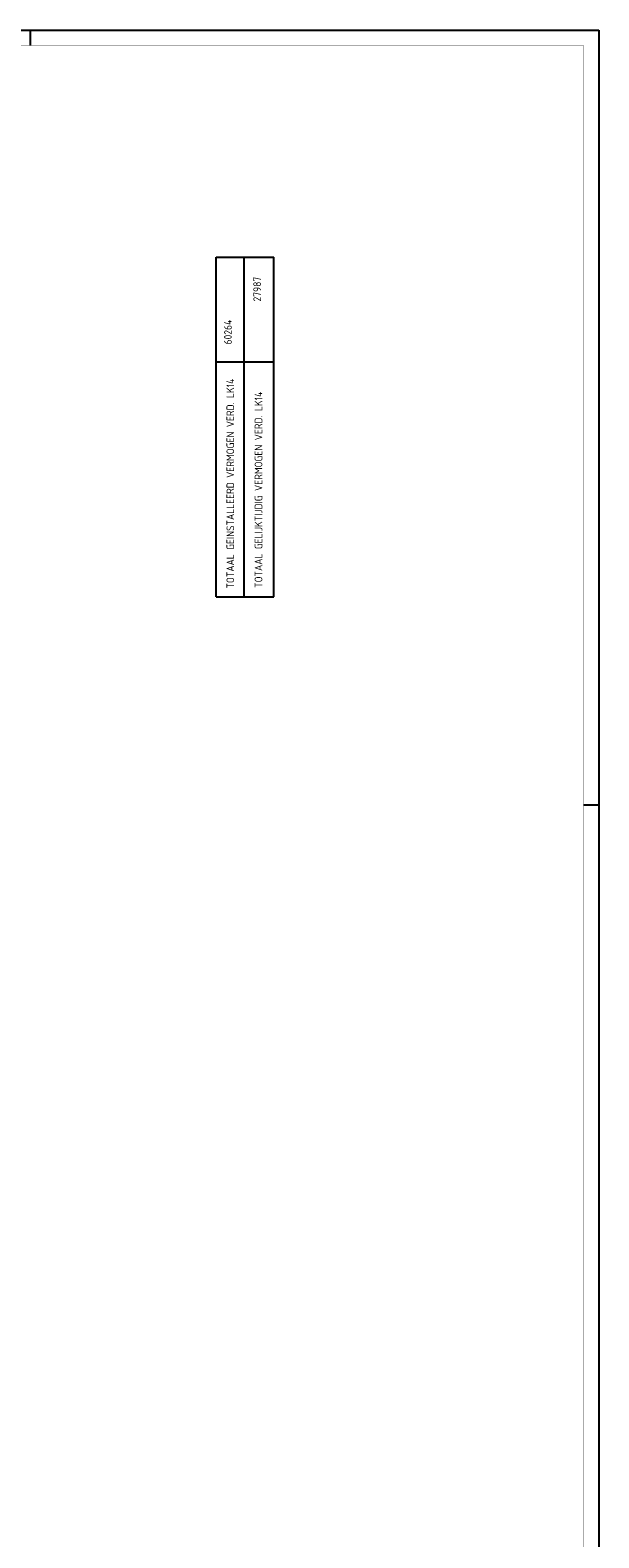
# Model space of a CAD drawing. Header units: millimetres. Extents: x 0 to 1189, y 0 to 841.
# Tile 6 of 6: x 1004 to 1189, y 351 to 841. Entities that reach past the tile are written whole.
import ezdxf
from ezdxf.enums import TextEntityAlignment as Align

# ---------------------------------------------------------------- set-up
doc = ezdxf.new("R2010")
doc.units = ezdxf.units.MM
for name, color, linetype in [('40', 1, 'CONTINUOUS'), ('LIJN025', 10, 'CONTINUOUS'), ('LIJN050', 90, 'CONTINUOUS'), ('TEKST25', 10, 'CONTINUOUS'), ('TEKST35', 50, 'CONTINUOUS'), ('TEKST50', 90, 'CONTINUOUS')]:
    doc.layers.add(name, color=color, linetype=linetype)
doc.styles.add('ISO', font='ISO.SHX')
doc.styles.add('NEN', font='iso.shx')
doc.styles.add('ROMAND', font='romand')

# ---------------------------------------------------------------- blocks, each defined once
blk = doc.blocks.new('A0')
at = {"layer": 'LIJN025'}
for p, q in [((1004, 836), (1004, 841)), ((1184, 589), (1189, 589))]:
    blk.add_line(p, q, dxfattribs=at)
blk.add_lwpolyline([(1189, 841), (1189, 0), (0, 0), (0, 841)], close=True, dxfattribs=at)
at = {"layer": 'LIJN050', "const_width": 0.2}
blk.add_lwpolyline([(1184, 836), (25, 836), (25, 5), (1184, 5)], close=True, dxfattribs=at)
at = {"layer": 'TEKST25', "style": 'ROMAND', "width": 2.899115}
blk.add_attdef('STATUS', text='', height=2.5, dxfattribs=at).set_placement((1143, 71.5), (1182, 71.5), align=Align.FIT)
at = {"layer": 'TEKST25', "style": 'ISO'}
for tag, p in [('E', (1144.25, 66)), ('NAAM-E', (1155.75, 66)), ('DATUM-E', (1174, 66)), ('D', (1144.25, 61)), ('NAAM-D', (1155.75, 61)), ('DATUM-D', (1174, 61)), ('C', (1144.25, 56)), ('NAAM-C', (1155.75, 56)), ('DATUM-C', (1174, 56)), ('B', (1144.25, 51)), ('NAAM-B', (1155.75, 51)), ('DATUM-B', (1174, 51)), ('A', (1144.25, 46)), ('NAAM-A', (1155.75, 46)), ('DATUM-A', (1174, 46))]:
    blk.add_attdef(tag, text='', height=2.5, dxfattribs=at).set_placement(p, align=Align.CENTER)
for tag, p in [('DATUM', (1021.75, 36.25)), ('SCHAAL', (1057, 36.25)), ('GETEKEND', (1087.25, 36.25)), ('GECONTOL.', (1122, 36.25)), ('FORMAAT', (1152.25, 28.25))]:
    blk.add_attdef(tag, p, '', height=2.5, dxfattribs=at)
at = {"layer": 'TEKST35', "style": 'ISO'}
for tag, p in [('PROJECT', (1023.5, 72.5)), ('PLAATS', (1023.5, 63.5)), ('INSTALLATIE-REGEL1', (1023.5, 52.5)), ('INSTALLATIE-REGEL2', (1023.5, 43.5))]:
    blk.add_attdef(tag, p, '', height=4, dxfattribs=at)
blk.add_attdef('PROJ.NR.', text='', height=4, dxfattribs=at).set_placement((1170, 23), align=Align.CENTER)
at = {"layer": 'TEKST50', "style": 'ISO'}
blk.add_attdef('FILE-NAAM', text='', height=5, dxfattribs=at).set_placement((1162.5, 7.5), align=Align.CENTER)

msp = doc.modelspace()

# ---------------------------------------------------------------- linework, layer by layer
at = {"layer": 'LIJN025', "linetype": 'Continuous'}
for p, q in [((1064.4, 656.7), (1064.4, 767.11)), ((1064.4, 767.11), (1083.19, 767.11)), ((1073.56, 656.7), (1073.56, 766.95)), ((1083.19, 656.7), (1083.19, 767.11)), ((1064.4, 733.11), (1083.19, 733.11))]:
    msp.add_line(p, q, dxfattribs=at)
at = {"layer": 'LIJN025'}
msp.add_line((1064.4, 656.7), (1083.19, 656.7), dxfattribs=at)

# ---------------------------------------------------------------- block references
msp.add_blockref('A0', (0, 0), dxfattribs=at)

# ---------------------------------------------------------------- texts
at = {"layer": '40', "style": 'NEN'}
for s, p in [('27987', (1079.04, 756.76)), ('60264', (1069.53, 742.78)), ('TOTAAL GEINSTALLEERD VERMOGEN VERD. LK14', (1070.3, 693.51)), ('TOTAAL GELIJKTIJDIG VERMOGEN VERD. LK14', (1079.47, 691.49))]:
    msp.add_text(s, height=2.5, rotation=90, dxfattribs=at).set_placement(p, align=Align.CENTER)

doc.saveas('drawing.dxf')
